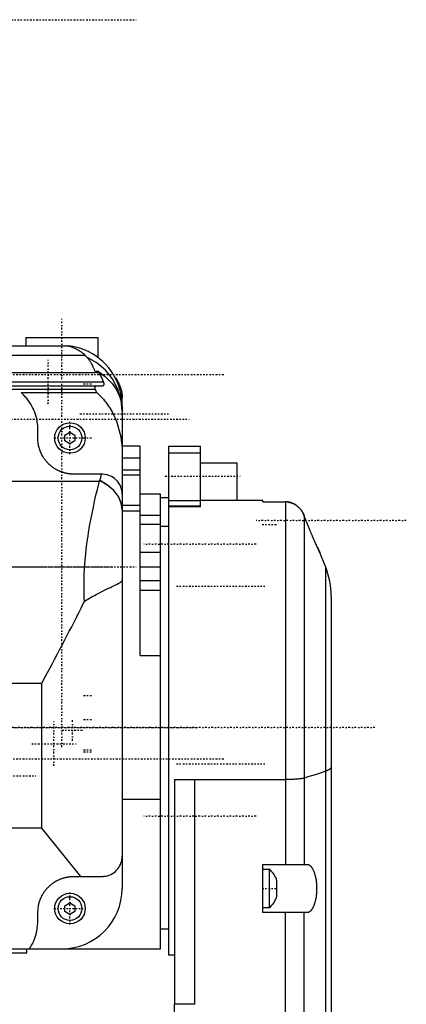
# Model space of a CAD drawing. Extents: x -128 to 128, y -5 to 906.
# Tile 8 of 8: x 31 to 128, y 661 to 906. Entities that reach past the tile are written whole.
import ezdxf

# ---------------------------------------------------------------- set-up
doc = ezdxf.new("R2010")
doc.units = 0
doc.linetypes.add('CENTER', pattern=[1.5, 0.45, -0.5, 0.05, -0.5])
doc.layers.add('AM_0', color=7, linetype='CONTINUOUS')
doc.layers.add('AM_7', color=7, linetype='CENTER')

msp = doc.modelspace()

# ---------------------------------------------------------------- linework, layer by layer
at = {"layer": 'AM_0', "color": 7, "linetype": 'CONTINUOUS'}
for p, q in [((-6.87, 825), (43.11, 824.91)), ((33, 827), (33, 825)), ((33, 827), (51, 827)), ((51, 822), (51, 827)), ((-3.53, 822.63), (47.71, 822.63)), ((-51.23, 818.26), (51.23, 818.26)), ((51.1, 818.51), (50.25, 818.51)), ((51.23, 818.26), (51.1, 818.51)), ((-52.37, 815.95), (52.37, 815.95)), ((56.17, 814.92), (56.16, 815.57)), ((-52.06, 815), (52.06, 815)), ((-50.32, 814.15), (50.32, 814.15)), ((31.86, 813.27), (50.66, 813.27)), ((57, 810), (57, 812)), ((57, 810), (57, 690)), ((36, 802), (36, 804.2)), ((42.75, 802.72), (44, 803.44)), ((44, 803.44), (45.25, 802.72)), ((42.75, 801.28), (42.75, 802.72)), ((44, 800.56), (42.75, 801.28)), ((45.25, 801.28), (44, 800.56)), ((45.25, 802.72), (45.25, 801.28)), ((61.5, 800), (57, 800)), ((61.5, 747.92), (61.5, 800)), ((68.5, 800), (68.5, 673.5)), ((68.5, 800), (76.5, 800)), ((68.5, 798.3), (76.5, 798.3)), ((76.5, 784.92), (76.5, 800)), ((61.5, 797), (57, 797)), ((76.5, 795.82), (85.5, 795.82)), ((85.5, 795.82), (85.5, 786.5)), ((61.5, 794), (57, 794)), ((-51.33, 791.28), (51.33, 791.28)), ((52, 793), (45, 793)), ((51.33, 791.28), (51.36, 791.4)), ((51.36, 791.4), (51.48, 791.4)), ((61.5, 792.73), (57, 792.73)), ((66.5, 788.04), (61.5, 788.04)), ((66.5, 675), (66.5, 788.04)), ((68.5, 787.1), (66.5, 787.1)), ((68.5, 786.43), (76.5, 786.43)), ((92, 786.5), (76.5, 786.5)), ((92, 786.12), (92, 786.5)), ((92, 786.12), (97.72, 786.12)), ((97.6, 786.12), (97.6, 696)), ((61.5, 785.23), (57, 785.23)), ((61.5, 783.82), (57, 783.82)), ((68.5, 785.12), (76.5, 785.12)), ((76.5, 784.92), (68.5, 784.92)), ((66.5, 782.71), (61.5, 782.71)), ((102.24, 782.77), (102.24, 696)), ((66.5, 780.52), (61.5, 780.52)), ((68.5, 780), (66.5, 780)), ((105.56, 774.85), (106.18, 773.5)), ((66.5, 773.51), (61.5, 773.51)), ((107.57, 770.02), (106.18, 773.5)), ((66.5, 769.87), (61.5, 769.87)), ((107.57, 770.02), (107.57, 282.48)), ((66.5, 766.48), (61.5, 766.48)), ((66.5, 764.11), (61.5, 764.11)), ((109, 762.6), (109, 289.9)), ((61.5, 747.92), (66.5, 747.92)), ((37, 741), (-37, 741)), ((37, 705), (37, 741)), ((70, 717.07), (70, 661.2)), ((70, 717.07), (97.6, 717.07)), ((75, 717.07), (75, 661.2)), ((66.5, 712.08), (57, 712.08)), ((37, 705), (-37, 705)), ((46.69, 693), (37, 705)), ((92, 696), (102.98, 696)), ((92, 684), (92, 696)), ((45, 693), (52, 693)), ((93.65, 694.75), (92, 694.75)), ((93.65, 685.25), (93.65, 694.75)), ((95.5, 688.12), (95.5, 691.88)), ((42.75, 685.72), (44, 686.44)), ((42.75, 684.28), (42.75, 685.72)), ((44, 686.44), (45.25, 685.72)), ((45.25, 685.72), (45.25, 684.28)), ((36, 681.8), (36, 684)), ((44, 683.56), (42.75, 684.28)), ((45.25, 684.28), (44, 683.56)), ((92, 685.25), (93.65, 685.25)), ((102.98, 684), (92, 684)), ((97.6, 581), (97.6, 684)), ((102.24, 581), (102.24, 684)), ((66.5, 680), (68.5, 680)), ((-62.5, 675), (66.5, 675)), ((-33.27, 674), (33.27, 674)), ((33.27, 674), (33.27, 675)), ((68.5, 673.5), (70, 673.5)), ((75, 661.2), (70, 661.2))]:
    msp.add_line(p, q, dxfattribs=at)
for points in [[(57, 808.68), (56.73, 811.48), (55.92, 814.18), (54.6, 816.68), (52.83, 818.89), (50.66, 820.72), (48.18, 822.12)], [(57, 784.18), (56.76, 785.83), (56.04, 787.42), (54.88, 788.91), (53.3, 790.25), (51.36, 791.4)], [(57, 784.24), (56.76, 785.87), (56.07, 787.45), (54.93, 788.92), (53.38, 790.25), (51.48, 791.4)]]:
    msp.add_lwpolyline(points, dxfattribs=at)
for points in [[(48.71, 823.42, 0), (48.59, 823.47, 0), (48.35, 823.59, 0), (48.09, 823.71, 0), (47.96, 823.76, 0), (47.83, 823.82, 0), (47.55, 823.93, 0), (47.27, 824.03, 0), (46.98, 824.14, 0), (46.68, 824.24, 0), (46.37, 824.33, 0), (46.21, 824.38, 0), (46.05, 824.42, 0), (45.73, 824.5, 0), (45.4, 824.58, 0), (45.06, 824.65, 0), (44.72, 824.72, 0), (44.37, 824.77, 0), (44.19, 824.8, 0), (44.01, 824.82, 0), (43.65, 824.87, 0), (43.29, 824.9, 0), (43.11, 824.91, 0)], [(47.71, 822.63, 0), (47.59, 822.73, 0), (47.34, 822.94, 0), (47.09, 823.13, 0), (46.96, 823.23, 0), (46.84, 823.32, 0), (46.58, 823.49, 0), (46.33, 823.66, 0), (46.08, 823.81, 0), (45.82, 823.96, 0), (45.57, 824.09, 0), (45.44, 824.16, 0), (45.31, 824.22, 0), (45.05, 824.34, 0), (44.79, 824.45, 0), (44.54, 824.54, 0), (44.28, 824.63, 0), (44.02, 824.71, 0), (43.89, 824.75, 0), (43.76, 824.78, 0), (43.5, 824.84, 0), (43.24, 824.89, 0), (43.11, 824.91, 0)], [(48.18, 822.12, 0), (48.07, 822.22, 0), (47.97, 822.33, 0), (47.94, 822.36, 0), (47.91, 822.38, 0), (47.9, 822.4, 0), (47.88, 822.41, 0), (47.86, 822.44, 0), (47.84, 822.47, 0), (47.81, 822.49, 0), (47.79, 822.52, 0), (47.77, 822.55, 0), (47.76, 822.56, 0), (47.75, 822.57, 0), (47.73, 822.59, 0), (47.72, 822.62, 0), (47.71, 822.63, 0)], [(50.25, 818.51, 0), (50.2, 818.64, 0), (50.1, 818.91, 0), (49.99, 819.16, 0), (49.94, 819.29, 0), (49.89, 819.41, 0), (49.78, 819.65, 0), (49.68, 819.89, 0), (49.57, 820.12, 0), (49.46, 820.33, 0), (49.34, 820.54, 0), (49.29, 820.65, 0), (49.23, 820.75, 0), (49.11, 820.94, 0), (48.99, 821.13, 0), (48.87, 821.3, 0), (48.75, 821.47, 0), (48.63, 821.63, 0), (48.56, 821.71, 0), (48.5, 821.78, 0), (48.37, 821.92, 0), (48.24, 822.06, 0), (48.18, 822.12, 0)], [(51.1, 818.51, 0), (51.4, 818.31, 0), (51.99, 817.9, 0), (52.53, 817.48, 0), (52.79, 817.27, 0), (53.05, 817.05, 0), (53.55, 816.57, 0), (54.03, 816.07, 0), (54.49, 815.54, 0), (54.91, 814.99, 0), (55.29, 814.44, 0), (55.46, 814.16, 0), (55.62, 813.88, 0), (55.91, 813.32, 0), (56.17, 812.75, 0), (56.41, 812.15, 0), (56.6, 811.53, 0), (56.76, 810.9, 0), (56.83, 810.58, 0), (56.88, 810.26, 0), (56.96, 809.63, 0), (57, 809.02, 0), (57, 808.72, 0)], [(52.37, 815.95, 0), (52.2, 816.34, 0), (51.84, 817.11, 0), (51.45, 817.87, 0), (51.23, 818.26, 0)], [(52.06, 815, 0), (52.09, 815, 0), (52.16, 815.01, 0), (52.22, 815.02, 0), (52.25, 815.02, 0), (52.27, 815.03, 0), (52.32, 815.06, 0), (52.37, 815.08, 0), (52.41, 815.12, 0), (52.44, 815.16, 0), (52.47, 815.21, 0), (52.48, 815.23, 0), (52.48, 815.26, 0), (52.5, 815.32, 0), (52.5, 815.39, 0), (52.5, 815.46, 0), (52.49, 815.54, 0), (52.47, 815.62, 0), (52.46, 815.67, 0), (52.45, 815.71, 0), (52.42, 815.8, 0), (52.39, 815.9, 0), (52.37, 815.95, 0)], [(55.31, 816.92, 0), (55.47, 816.71, 0), (55.77, 816.27, 0), (56.03, 815.81, 0), (56.16, 815.57, 0)], [(55.93, 816, 0), (55.97, 815.93, 0), (56.05, 815.78, 0), (56.13, 815.63, 0), (56.16, 815.56, 0), (56.2, 815.49, 0), (56.27, 815.34, 0), (56.33, 815.2, 0), (56.4, 815.05, 0), (56.45, 814.91, 0), (56.51, 814.76, 0), (56.53, 814.69, 0), (56.56, 814.62, 0), (56.61, 814.47, 0), (56.66, 814.32, 0), (56.7, 814.17, 0), (56.74, 814.03, 0), (56.78, 813.88, 0), (56.79, 813.81, 0), (56.81, 813.74, 0), (56.84, 813.6, 0), (56.87, 813.46, 0), (56.88, 813.39, 0)], [(36, 804.2, 0), (36, 804.49, 0), (35.97, 805.06, 0), (35.92, 805.62, 0), (35.88, 805.91, 0), (35.83, 806.19, 0), (35.73, 806.75, 0), (35.59, 807.31, 0), (35.43, 807.85, 0), (35.24, 808.39, 0), (35.03, 808.92, 0), (34.92, 809.19, 0), (34.79, 809.44, 0), (34.53, 809.95, 0), (34.25, 810.45, 0), (33.94, 810.93, 0), (33.61, 811.39, 0), (33.25, 811.84, 0), (33.07, 812.06, 0), (32.88, 812.27, 0), (32.48, 812.69, 0), (32.07, 813.08, 0), (31.86, 813.27, 0)], [(50.32, 814.15, 0), (50.32, 814.16, 0), (50.31, 814.18, 0), (50.3, 814.19, 0), (50.3, 814.2, 0), (50.3, 814.21, 0), (50.29, 814.22, 0), (50.29, 814.24, 0), (50.28, 814.25, 0), (50.28, 814.27, 0), (50.27, 814.28, 0), (50.27, 814.29, 0), (50.27, 814.3, 0), (50.27, 814.31, 0), (50.26, 814.32, 0), (50.26, 814.34, 0), (50.26, 814.35, 0), (50.25, 814.37, 0), (50.25, 814.37, 0), (50.25, 814.38, 0), (50.25, 814.39, 0), (50.24, 814.41, 0), (50.24, 814.41, 0), (50.24, 814.42, 0), (50.24, 814.43, 0), (50.24, 814.45, 0), (50.24, 814.45, 0), (50.24, 814.46, 0), (50.24, 814.47, 0), (50.24, 814.49, 0), (50.24, 814.5, 0), (50.24, 814.51, 0), (50.24, 814.52, 0), (50.24, 814.53, 0), (50.24, 814.54, 0), (50.24, 814.55, 0), (50.24, 814.56, 0), (50.24, 814.57, 0), (50.24, 814.58, 0), (50.24, 814.59, 0), (50.24, 814.6, 0), (50.24, 814.61, 0), (50.24, 814.62, 0), (50.25, 814.63, 0), (50.25, 814.64, 0), (50.25, 814.65, 0), (50.25, 814.66, 0), (50.26, 814.67, 0), (50.26, 814.67, 0), (50.26, 814.68, 0), (50.26, 814.69, 0), (50.27, 814.7, 0), (50.27, 814.71, 0), (50.28, 814.72, 0), (50.28, 814.72, 0), (50.28, 814.73, 0), (50.29, 814.74, 0), (50.29, 814.75, 0), (50.3, 814.76, 0), (50.3, 814.76, 0), (50.31, 814.77, 0), (50.31, 814.78, 0), (50.31, 814.78, 0), (50.32, 814.79, 0), (50.33, 814.8, 0), (50.33, 814.8, 0), (50.35, 814.82, 0), (50.4, 814.87, 0), (50.45, 814.9, 0), (50.51, 814.93, 0), (50.57, 814.95, 0), (50.64, 814.97, 0), (50.68, 814.98, 0), (50.71, 814.99, 0), (50.79, 815, 0), (50.87, 815, 0), (50.91, 815, 0)], [(50.66, 813.27, 0), (50.6, 813.42, 0), (50.49, 813.72, 0), (50.38, 814.01, 0), (50.32, 814.15, 0)], [(50.66, 813.27, 0), (51.02, 812.95, 0), (51.7, 812.3, 0), (52.31, 811.63, 0), (52.61, 811.28, 0), (52.9, 810.92, 0), (53.46, 810.15, 0), (53.99, 809.34, 0), (54.48, 808.49, 0), (54.92, 807.63, 0), (55.31, 806.77, 0), (55.48, 806.34, 0), (55.64, 805.92, 0), (55.94, 805.06, 0), (56.2, 804.15, 0), (56.43, 803.22, 0), (56.63, 802.27, 0), (56.78, 801.3, 0), (56.84, 800.82, 0), (56.89, 800.34, 0), (56.96, 799.39, 0), (57, 798.46, 0), (57, 798.01, 0)], [(56.88, 813.39, 0), (56.88, 813.36, 0), (56.87, 813.29, 0), (56.87, 813.22, 0), (56.87, 813.19, 0), (56.87, 813.15, 0), (56.87, 813.09, 0), (56.86, 813.02, 0), (56.86, 812.96, 0), (56.86, 812.9, 0), (56.85, 812.84, 0), (56.85, 812.81, 0), (56.85, 812.78, 0), (56.85, 812.72, 0), (56.84, 812.67, 0), (56.84, 812.61, 0), (56.84, 812.56, 0), (56.83, 812.5, 0), (56.83, 812.47, 0), (56.83, 812.45, 0), (56.83, 812.4, 0), (56.82, 812.35, 0), (56.82, 812.32, 0)], [(56.88, 813.39, 0), (56.92, 813.15, 0), (56.97, 812.68, 0), (57, 812.22, 0), (57, 812, 0)], [(45, 793, 0), (44.93, 793, 0), (44.8, 793, 0), (44.67, 793.01, 0), (44.61, 793.01, 0), (44.54, 793.01, 0), (44.41, 793.02, 0), (44.28, 793.03, 0), (44.15, 793.04, 0), (44.02, 793.05, 0), (43.89, 793.07, 0), (43.83, 793.08, 0), (43.76, 793.09, 0), (43.63, 793.1, 0), (43.5, 793.13, 0), (43.37, 793.15, 0), (43.24, 793.17, 0), (43.12, 793.2, 0), (43.05, 793.21, 0), (42.99, 793.23, 0), (42.86, 793.26, 0), (42.73, 793.29, 0), (42.67, 793.31, 0), (42.61, 793.32, 0), (42.48, 793.36, 0), (42.36, 793.4, 0), (42.29, 793.42, 0), (42.23, 793.44, 0), (42.11, 793.48, 0), (41.98, 793.52, 0), (41.86, 793.57, 0), (41.74, 793.61, 0), (41.62, 793.66, 0), (41.56, 793.69, 0), (41.5, 793.71, 0), (41.38, 793.76, 0), (41.26, 793.82, 0), (41.14, 793.87, 0), (41.02, 793.93, 0), (40.9, 793.99, 0), (40.84, 794.02, 0), (40.79, 794.05, 0), (40.67, 794.11, 0), (40.56, 794.17, 0), (40.44, 794.24, 0), (40.33, 794.31, 0), (40.22, 794.37, 0), (40.16, 794.41, 0), (40.11, 794.44, 0), (40, 794.52, 0), (39.89, 794.59, 0), (39.78, 794.67, 0), (39.68, 794.74, 0), (39.57, 794.82, 0), (39.52, 794.86, 0), (39.47, 794.9, 0), (39.37, 794.98, 0), (39.27, 795.06, 0), (39.16, 795.15, 0), (39.07, 795.23, 0), (38.97, 795.32, 0), (38.92, 795.36, 0), (38.87, 795.41, 0), (38.78, 795.5, 0), (38.68, 795.59, 0), (38.64, 795.64, 0), (38.59, 795.68, 0), (38.5, 795.78, 0), (38.41, 795.87, 0), (38.36, 795.92, 0), (38.32, 795.97, 0), (38.23, 796.07, 0), (38.15, 796.16, 0), (38.06, 796.27, 0), (37.98, 796.37, 0), (37.9, 796.47, 0), (37.86, 796.52, 0), (37.82, 796.57, 0), (37.74, 796.68, 0), (37.67, 796.78, 0), (37.59, 796.89, 0), (37.52, 797, 0), (37.44, 797.11, 0), (37.41, 797.16, 0), (37.37, 797.22, 0), (37.31, 797.33, 0), (37.24, 797.44, 0), (37.02, 797.84, 0), (36.69, 798.56, 0), (36.42, 799.29, 0), (36.31, 799.67, 0), (36.21, 800.05, 0), (36.08, 800.83, 0), (36.01, 801.61, 0), (36, 802, 0)], [(47.59, 761.39, 0), (47.55, 762.33, 0), (47.51, 764.21, 0), (47.51, 766.07, 0), (47.53, 767, 0), (47.56, 767.92, 0), (47.65, 769.74, 0), (47.78, 771.54, 0), (47.94, 773.31, 0), (48.14, 775.05, 0), (48.37, 776.75, 0), (48.5, 777.59, 0), (48.63, 778.43, 0), (48.9, 780.07, 0), (49.19, 781.68, 0), (49.5, 783.25, 0), (49.82, 784.79, 0), (50.14, 786.3, 0), (50.31, 787.04, 0), (50.48, 787.77, 0), (50.82, 789.2, 0), (51.16, 790.6, 0), (51.33, 791.28, 0)], [(51.48, 791.4, 0), (51.54, 791.66, 0), (51.66, 792.2, 0), (51.78, 792.73, 0), (51.83, 793, 0)], [(57, 788, 0), (57, 788.21, 0), (56.96, 788.63, 0), (56.89, 789.05, 0), (56.84, 789.26, 0), (56.78, 789.46, 0), (56.64, 789.86, 0), (56.46, 790.25, 0), (56.25, 790.63, 0), (56.01, 790.98, 0), (55.74, 791.32, 0), (55.59, 791.48, 0), (55.43, 791.63, 0), (55.1, 791.92, 0), (54.74, 792.18, 0), (54.36, 792.41, 0), (53.95, 792.6, 0), (53.54, 792.76, 0), (53.32, 792.82, 0), (53.11, 792.88, 0), (52.67, 792.95, 0), (52.22, 792.99, 0), (52, 793, 0)], [(102.24, 782.77, 0), (102.23, 782.79, 0), (102.21, 782.85, 0), (102.19, 782.9, 0), (102.18, 782.93, 0), (102.17, 782.95, 0), (102.14, 783.01, 0), (102.12, 783.06, 0), (102.04, 783.24, 0), (101.87, 783.54, 0), (101.79, 783.68, 0), (101.7, 783.83, 0), (101.5, 784.1, 0), (101.29, 784.36, 0), (101.06, 784.61, 0), (100.82, 784.84, 0), (100.57, 785.06, 0), (100.44, 785.16, 0), (100.3, 785.26, 0), (100.02, 785.44, 0), (99.73, 785.6, 0), (99.56, 785.69, 0), (99.5, 785.71, 0), (99.45, 785.73, 0), (99.43, 785.74, 0), (99.4, 785.75, 0), (99.35, 785.78, 0), (99.3, 785.8, 0), (99.24, 785.82, 0), (99.19, 785.84, 0), (99.14, 785.86, 0), (99.11, 785.87, 0), (99.09, 785.87, 0), (99.03, 785.89, 0), (98.98, 785.91, 0), (98.92, 785.93, 0), (98.87, 785.94, 0), (98.81, 785.96, 0), (98.79, 785.96, 0), (98.76, 785.97, 0), (98.7, 785.99, 0), (98.65, 786, 0), (98.62, 786.01, 0), (98.59, 786.01, 0), (98.54, 786.02, 0), (98.48, 786.04, 0), (98.45, 786.04, 0), (98.43, 786.05, 0), (98.37, 786.06, 0), (98.31, 786.07, 0), (98.26, 786.07, 0), (98.2, 786.08, 0), (98.15, 786.09, 0), (98.12, 786.09, 0), (98.09, 786.1, 0), (98.03, 786.1, 0), (97.97, 786.11, 0), (97.92, 786.11, 0), (97.86, 786.11, 0), (97.8, 786.12, 0), (97.77, 786.12, 0), (97.74, 786.12, 0), (97.69, 786.12, 0), (97.63, 786.12, 0), (97.6, 786.12, 0)], [(98.18, 786.08, 0), (98.25, 786.07, 0), (98.41, 786.05, 0), (98.56, 786.02, 0), (98.63, 786, 0), (98.71, 785.99, 0), (98.85, 785.95, 0), (99, 785.9, 0), (99.15, 785.85, 0), (99.29, 785.8, 0), (99.43, 785.74, 0), (99.5, 785.71, 0), (99.57, 785.68, 0), (99.7, 785.62, 0), (99.83, 785.55, 0), (99.97, 785.47, 0), (100.1, 785.39, 0), (100.22, 785.31, 0), (100.29, 785.27, 0), (100.35, 785.22, 0), (100.47, 785.13, 0), (100.59, 785.04, 0), (100.65, 784.99, 0)], [(101.48, 784.12, 0), (101.51, 784.09, 0), (101.56, 784.02, 0), (101.61, 783.95, 0), (101.63, 783.92, 0), (101.66, 783.88, 0), (101.71, 783.81, 0), (101.75, 783.74, 0), (101.8, 783.66, 0), (101.84, 783.59, 0), (101.89, 783.52, 0), (101.91, 783.48, 0), (101.93, 783.44, 0), (101.97, 783.36, 0), (102.01, 783.29, 0), (102.05, 783.21, 0), (102.09, 783.13, 0), (102.12, 783.05, 0), (102.14, 783.01, 0), (102.16, 782.97, 0), (102.19, 782.89, 0), (102.23, 782.81, 0), (102.24, 782.77, 0)], [(106.18, 773.5, 0), (106.18, 773.5, 0), (106.18, 773.5, 0), (106.18, 773.51, 0), (106.18, 773.51, 0), (106.18, 773.51, 0), (106.17, 773.52, 0), (106.17, 773.53, 0), (106.16, 773.54, 0), (106.15, 773.56, 0), (106.15, 773.58, 0), (106.14, 773.59, 0), (106.14, 773.6, 0), (106.13, 773.62, 0), (106.11, 773.64, 0), (106.1, 773.67, 0), (106.09, 773.7, 0), (106.07, 773.73, 0), (106.07, 773.75, 0), (106.06, 773.76, 0), (106.04, 773.8, 0), (106.02, 773.83, 0), (106.01, 773.85, 0), (106.01, 773.87, 0), (105.99, 773.92, 0), (105.97, 773.96, 0), (105.95, 773.98, 0), (105.94, 774.01, 0), (105.92, 774.06, 0), (105.9, 774.11, 0), (105.87, 774.16, 0), (105.85, 774.21, 0), (105.82, 774.27, 0), (105.81, 774.3, 0), (105.8, 774.33, 0), (105.77, 774.39, 0), (105.74, 774.45, 0), (105.71, 774.51, 0), (105.68, 774.58, 0), (105.65, 774.64, 0), (105.63, 774.68, 0), (105.62, 774.71, 0), (105.59, 774.78, 0), (105.55, 774.85, 0), (105.52, 774.92, 0), (105.49, 775, 0), (105.45, 775.07, 0), (105.44, 775.11, 0), (105.42, 775.15, 0), (105.38, 775.22, 0), (105.35, 775.3, 0), (105.31, 775.38, 0), (105.28, 775.46, 0), (105.24, 775.54, 0), (105.22, 775.59, 0), (105.2, 775.63, 0), (105.16, 775.71, 0), (105.13, 775.8, 0), (105.09, 775.89, 0), (105.05, 775.98, 0), (105, 776.07, 0), (104.98, 776.12, 0), (104.96, 776.17, 0), (104.92, 776.26, 0), (104.88, 776.36, 0), (104.86, 776.41, 0), (104.83, 776.46, 0), (104.79, 776.56, 0), (104.75, 776.66, 0), (104.72, 776.71, 0), (104.7, 776.76, 0), (104.66, 776.87, 0), (104.61, 776.97, 0), (104.56, 777.08, 0), (104.52, 777.19, 0), (104.47, 777.3, 0), (104.45, 777.35, 0), (104.42, 777.41, 0), (104.38, 777.52, 0), (104.33, 777.63, 0), (104.28, 777.74, 0), (104.23, 777.85, 0), (104.18, 777.97, 0), (104.16, 778.03, 0), (104.13, 778.08, 0), (104.08, 778.2, 0), (104.04, 778.32, 0), (103.99, 778.43, 0), (103.94, 778.55, 0), (103.89, 778.67, 0), (103.86, 778.73, 0), (103.84, 778.79, 0), (103.79, 778.91, 0), (103.74, 779.03, 0), (103.69, 779.15, 0), (103.64, 779.26, 0), (103.59, 779.38, 0), (103.57, 779.44, 0), (103.54, 779.5, 0), (103.49, 779.62, 0), (103.44, 779.74, 0), (103.4, 779.86, 0), (103.35, 779.98, 0), (103.3, 780.1, 0), (103.28, 780.16, 0), (103.25, 780.22, 0), (103.2, 780.33, 0), (103.16, 780.45, 0), (103.13, 780.51, 0), (103.11, 780.57, 0), (103.06, 780.69, 0), (103.01, 780.81, 0), (102.99, 780.88, 0), (102.96, 780.94, 0), (102.91, 781.06, 0), (102.86, 781.18, 0), (102.81, 781.31, 0), (102.76, 781.43, 0), (102.71, 781.56, 0), (102.69, 781.62, 0), (102.66, 781.69, 0), (102.61, 781.81, 0), (102.56, 781.94, 0), (102.51, 782.07, 0), (102.47, 782.19, 0), (102.42, 782.32, 0), (102.39, 782.39, 0), (102.37, 782.45, 0), (102.32, 782.58, 0), (102.27, 782.7, 0), (102.24, 782.77, 0)], [(47.59, 761.39, 0), (48.03, 761.66, 0), (48.89, 762.17, 0), (49.73, 762.64, 0), (50.14, 762.87, 0), (50.54, 763.09, 0), (51.32, 763.5, 0), (52.07, 763.88, 0), (52.78, 764.23, 0), (53.45, 764.55, 0), (54.07, 764.85, 0), (54.36, 764.99, 0), (54.63, 765.12, 0), (55.14, 765.37, 0), (55.59, 765.6, 0), (55.99, 765.81, 0), (56.32, 766, 0), (56.59, 766.17, 0), (56.7, 766.25, 0), (56.79, 766.32, 0), (56.92, 766.47, 0), (56.99, 766.6, 0), (57, 766.66, 0)], [(37, 741, 0), (37.29, 741.54, 0), (37.86, 742.62, 0), (38.45, 743.71, 0), (38.74, 744.26, 0), (39.04, 744.82, 0), (39.63, 745.94, 0), (40.23, 747.06, 0), (40.83, 748.2, 0), (41.44, 749.34, 0), (42.04, 750.48, 0), (42.34, 751.05, 0), (42.64, 751.63, 0), (43.24, 752.78, 0), (43.84, 753.94, 0), (44.43, 755.09, 0), (45.02, 756.24, 0), (45.61, 757.39, 0), (45.9, 757.97, 0), (46.18, 758.54, 0), (46.75, 759.68, 0), (47.31, 760.82, 0), (47.59, 761.39, 0)], [(109, 720.23, 0), (109, 720.19, 0), (108.99, 720.13, 0), (108.97, 720.06, 0), (108.96, 720.03, 0), (108.95, 720, 0), (108.91, 719.94, 0), (108.87, 719.88, 0), (108.81, 719.81, 0), (108.75, 719.75, 0), (108.68, 719.69, 0), (108.64, 719.66, 0), (108.6, 719.63, 0), (108.51, 719.57, 0), (108.41, 719.51, 0), (108.31, 719.46, 0), (108.19, 719.4, 0), (108.07, 719.34, 0), (108.01, 719.31, 0), (107.94, 719.28, 0), (107.8, 719.23, 0), (107.65, 719.17, 0), (107.57, 719.15, 0)], [(102.24, 717.44, 0), (102.18, 717.42, 0), (102.04, 717.38, 0), (101.88, 717.35, 0), (101.79, 717.33, 0), (101.7, 717.32, 0), (101.5, 717.29, 0), (101.28, 717.26, 0), (101.05, 717.23, 0), (100.8, 717.2, 0), (100.54, 717.18, 0), (100.41, 717.17, 0), (100.27, 717.16, 0), (99.99, 717.14, 0), (99.69, 717.12, 0), (99.39, 717.11, 0), (99.07, 717.09, 0), (98.75, 717.08, 0), (98.59, 717.08, 0), (98.43, 717.08, 0), (98.1, 717.07, 0), (97.77, 717.07, 0), (97.6, 717.07, 0)], [(107.57, 719.15, 0), (106.74, 718.86, 0), (105, 718.29, 0), (103.19, 717.72, 0), (102.24, 717.44, 0)], [(52, 693, 0), (52.05, 693, 0), (52.14, 693, 0), (52.23, 693.01, 0), (52.27, 693.01, 0), (52.32, 693.01, 0), (52.4, 693.02, 0), (52.49, 693.02, 0), (52.58, 693.03, 0), (52.67, 693.04, 0), (52.75, 693.06, 0), (52.79, 693.06, 0), (52.84, 693.07, 0), (52.92, 693.09, 0), (53, 693.1, 0), (53.29, 693.17, 0), (53.52, 693.24, 0), (53.75, 693.32, 0), (54.19, 693.5, 0), (54.59, 693.72, 0), (54.97, 693.97, 0), (55.31, 694.25, 0), (55.62, 694.55, 0), (55.77, 694.71, 0), (55.9, 694.87, 0), (56.15, 695.21, 0), (56.37, 695.57, 0), (56.55, 695.93, 0), (56.7, 696.3, 0), (56.82, 696.68, 0), (56.87, 696.87, 0), (56.91, 697.06, 0), (56.97, 697.44, 0), (57, 697.81, 0), (57, 698, 0)], [(102.98, 696, 0), (103.02, 696, 0), (103.09, 695.99, 0), (103.16, 695.98, 0), (103.19, 695.98, 0), (103.23, 695.97, 0), (103.3, 695.95, 0), (103.37, 695.92, 0), (103.44, 695.89, 0), (103.5, 695.86, 0), (103.57, 695.82, 0), (103.61, 695.8, 0), (103.64, 695.77, 0), (103.71, 695.72, 0), (103.77, 695.67, 0), (103.84, 695.61, 0), (103.9, 695.54, 0), (103.97, 695.47, 0), (104, 695.44, 0), (104.03, 695.4, 0), (104.09, 695.32, 0), (104.15, 695.24, 0), (104.18, 695.2, 0), (104.21, 695.15, 0), (104.27, 695.06, 0), (104.33, 694.96, 0), (104.36, 694.91, 0), (104.39, 694.86, 0), (104.44, 694.76, 0), (104.5, 694.65, 0), (104.55, 694.54, 0), (104.6, 694.42, 0), (104.66, 694.3, 0), (104.68, 694.24, 0), (104.7, 694.18, 0), (104.75, 694.05, 0), (104.8, 693.92, 0), (104.84, 693.79, 0), (104.89, 693.65, 0), (104.93, 693.51, 0), (104.95, 693.44, 0), (104.97, 693.37, 0), (105.01, 693.22, 0), (105.04, 693.08, 0), (105.08, 692.92, 0), (105.11, 692.77, 0), (105.14, 692.61, 0), (105.16, 692.54, 0), (105.17, 692.46, 0), (105.2, 692.3, 0), (105.23, 692.13, 0), (105.25, 691.97, 0), (105.27, 691.8, 0), (105.29, 691.64, 0), (105.3, 691.55, 0), (105.31, 691.47, 0), (105.33, 691.3, 0), (105.34, 691.13, 0), (105.35, 690.96, 0), (105.36, 690.78, 0), (105.37, 690.61, 0), (105.37, 690.52, 0), (105.38, 690.44, 0), (105.38, 690.26, 0), (105.38, 690.09, 0), (105.38, 690, 0), (105.38, 689.91, 0), (105.38, 689.74, 0), (105.38, 689.56, 0), (105.37, 689.48, 0), (105.37, 689.39, 0), (105.36, 689.22, 0), (105.35, 689.04, 0), (105.34, 688.87, 0), (105.33, 688.7, 0), (105.31, 688.53, 0), (105.3, 688.45, 0), (105.29, 688.36, 0), (105.27, 688.2, 0), (105.25, 688.03, 0), (105.23, 687.87, 0), (105.2, 687.7, 0), (105.17, 687.54, 0), (105.16, 687.46, 0), (105.14, 687.39, 0), (105.11, 687.23, 0), (105.08, 687.08, 0), (105.04, 686.92, 0), (105.01, 686.78, 0), (104.97, 686.63, 0), (104.95, 686.56, 0), (104.93, 686.49, 0), (104.89, 686.35, 0), (104.84, 686.21, 0), (104.8, 686.08, 0), (104.75, 685.95, 0), (104.7, 685.82, 0), (104.68, 685.76, 0), (104.66, 685.7, 0), (104.6, 685.58, 0), (104.55, 685.46, 0), (104.5, 685.35, 0), (104.44, 685.24, 0), (104.39, 685.14, 0), (104.36, 685.09, 0), (104.33, 685.04, 0), (104.27, 684.94, 0), (104.21, 684.85, 0), (104.18, 684.8, 0), (104.15, 684.76, 0), (104.09, 684.68, 0), (104.03, 684.6, 0), (104, 684.56, 0), (103.97, 684.53, 0), (103.9, 684.46, 0), (103.84, 684.39, 0), (103.77, 684.33, 0), (103.71, 684.28, 0), (103.64, 684.23, 0), (103.61, 684.2, 0), (103.57, 684.18, 0), (103.5, 684.14, 0), (103.44, 684.11, 0), (103.37, 684.08, 0), (103.3, 684.05, 0), (103.23, 684.03, 0), (103.19, 684.02, 0), (103.16, 684.02, 0), (103.09, 684.01, 0), (103.02, 684, 0), (102.98, 684, 0)], [(36, 684, 0), (36.01, 684.31, 0), (36.05, 684.94, 0), (36.14, 685.6, 0), (36.21, 685.94, 0), (36.22, 686, 0), (36.25, 686.11, 0), (36.28, 686.23, 0), (36.29, 686.28, 0), (36.31, 686.34, 0), (36.34, 686.45, 0), (36.37, 686.57, 0), (36.41, 686.68, 0), (36.45, 686.8, 0), (36.48, 686.91, 0), (36.5, 686.97, 0), (36.52, 687.03, 0), (36.57, 687.14, 0), (36.61, 687.26, 0), (36.66, 687.37, 0), (36.7, 687.49, 0), (36.75, 687.6, 0), (36.78, 687.66, 0), (36.8, 687.72, 0), (36.86, 687.83, 0), (36.91, 687.94, 0), (36.97, 688.06, 0), (37.02, 688.17, 0), (37.08, 688.28, 0), (37.11, 688.34, 0), (37.15, 688.39, 0), (37.21, 688.5, 0), (37.27, 688.62, 0), (37.34, 688.73, 0), (37.41, 688.83, 0), (37.48, 688.94, 0), (37.51, 689, 0), (37.55, 689.05, 0), (37.62, 689.16, 0), (37.7, 689.26, 0), (37.78, 689.37, 0), (37.86, 689.47, 0), (37.94, 689.58, 0), (37.98, 689.63, 0), (38.02, 689.68, 0), (38.1, 689.78, 0), (38.19, 689.88, 0), (38.23, 689.93, 0), (38.27, 689.98, 0), (38.36, 690.08, 0), (38.45, 690.17, 0), (38.5, 690.22, 0), (38.54, 690.27, 0), (38.63, 690.36, 0), (38.73, 690.45, 0), (38.82, 690.55, 0), (38.92, 690.64, 0), (39.02, 690.72, 0), (39.07, 690.77, 0), (39.12, 690.81, 0), (39.22, 690.9, 0), (39.33, 690.99, 0), (39.43, 691.07, 0), (39.54, 691.16, 0), (39.65, 691.24, 0), (39.71, 691.28, 0), (39.77, 691.32, 0), (39.88, 691.4, 0), (40, 691.48, 0), (40.12, 691.56, 0), (40.24, 691.64, 0), (40.36, 691.71, 0), (40.42, 691.75, 0), (40.48, 691.78, 0), (40.61, 691.86, 0), (40.74, 691.93, 0), (40.86, 691.99, 0), (40.99, 692.06, 0), (41.12, 692.12, 0), (41.19, 692.15, 0), (41.26, 692.18, 0), (41.39, 692.24, 0), (41.52, 692.3, 0), (41.66, 692.36, 0), (41.8, 692.41, 0), (41.94, 692.46, 0), (42, 692.49, 0), (42.07, 692.51, 0), (42.21, 692.56, 0), (42.35, 692.6, 0), (42.42, 692.62, 0), (42.5, 692.64, 0), (42.64, 692.68, 0), (42.78, 692.72, 0), (42.85, 692.74, 0), (42.92, 692.76, 0), (43.07, 692.79, 0), (43.21, 692.82, 0), (43.35, 692.85, 0), (43.5, 692.87, 0), (43.64, 692.9, 0), (43.71, 692.91, 0), (43.79, 692.92, 0), (43.93, 692.94, 0), (44.07, 692.95, 0), (44.22, 692.97, 0), (44.36, 692.98, 0), (44.5, 692.99, 0), (44.57, 692.99, 0), (44.65, 692.99, 0), (44.79, 693, 0), (44.93, 693, 0), (45, 693, 0)], [(33.89, 675, 0), (33.89, 675.01, 0), (33.92, 675.05, 0), (33.98, 675.14, 0), (34.02, 675.2, 0), (34.07, 675.27, 0), (34.18, 675.45, 0), (34.32, 675.67, 0), (34.47, 675.94, 0), (34.64, 676.25, 0), (34.81, 676.6, 0), (34.9, 676.79, 0), (34.99, 676.99, 0), (35.17, 677.42, 0), (35.34, 677.89, 0), (35.51, 678.39, 0), (35.65, 678.94, 0), (35.78, 679.52, 0), (35.84, 679.82, 0), (35.88, 680.13, 0), (35.96, 680.77, 0), (35.99, 681.45, 0), (36, 681.8, 0)]]:
    msp.add_polyline3d(points, dxfattribs=at)
for centre, radius in [((44, 802), 3.8), ((44, 802), 2.95), ((44, 685), 3.8), ((44, 685), 2.95)]:
    msp.add_circle(centre, radius, dxfattribs=at)
for centre, radius, start, end in [((42, 810), 15, 0, 63.4349), ((49, 812), 8, 30, 37.9454), ((89, 762.6), 20, 0, 21.7847), ((89.96, 690.34), 5.75, 15.5661, 50.1405), ((42, 690), 15, 270, 0), ((89.96, 689.66), 5.75, 309.8595, 344.4339), ((20, 661.2), 50, 345.8285, 0)]:
    msp.add_arc(centre, radius, start, end, dxfattribs=at)
at = {"layer": 'AM_7', "color": 4, "linetype": 'CENTER'}
for p, q in [((-60.5, 906), (60.5, 906)), ((42, 725.15), (42, 831.85)), ((38.56, 810.45), (38.56, 821.47)), ((-82.5, 817.76), (82.5, 817.76)), ((33.05, 815.96), (44.08, 815.96)), ((47.39, 816), (49.81, 816)), ((47.39, 815.5), (49.81, 815.5)), ((46.5, 808), (68.5, 808)), ((-73.7, 806.71), (73.7, 806.71)), ((44, 798.01), (44, 805.99)), ((40.01, 802), (47.99, 802)), ((47.39, 802), (49.81, 802)), ((67.65, 792.5), (86.35, 792.5)), ((127.7, 781.5), (90.3, 781.5)), ((91.82, 780.5), (95.67, 780.5)), ((90.33, 775.61), (62.4, 775.61)), ((-60.5, 770), (60.5, 770)), ((-54.6, 770), (54.6, 770)), ((-38, 770), (38, 770)), ((70.5, 765.13), (92.5, 765.13)), ((47.39, 738), (49.81, 738)), ((44.62, 726.74), (44.62, 731.99)), ((47.39, 732), (49.81, 732)), ((119.9, 730), (-119.9, 730)), ((-73.7, 730), (75.7, 730)), ((40, 720.49), (40, 731.51)), ((41.99, 729.36), (47.24, 729.36)), ((34.49, 726), (45.51, 726)), ((-82.5, 722.24), (82.5, 722.24)), ((47.39, 724.5), (49.81, 724.5)), ((47.39, 724), (49.81, 724)), ((70.5, 721.02), (92.5, 721.02)), ((24.49, 718.04), (35.51, 718.04)), ((90.33, 707.94), (62.4, 707.94)), ((44, 681.01), (44, 688.99)), ((91.82, 690), (95.67, 690)), ((40.01, 685), (47.99, 685))]:
    msp.add_line(p, q, dxfattribs=at)

doc.saveas('drawing.dxf')
